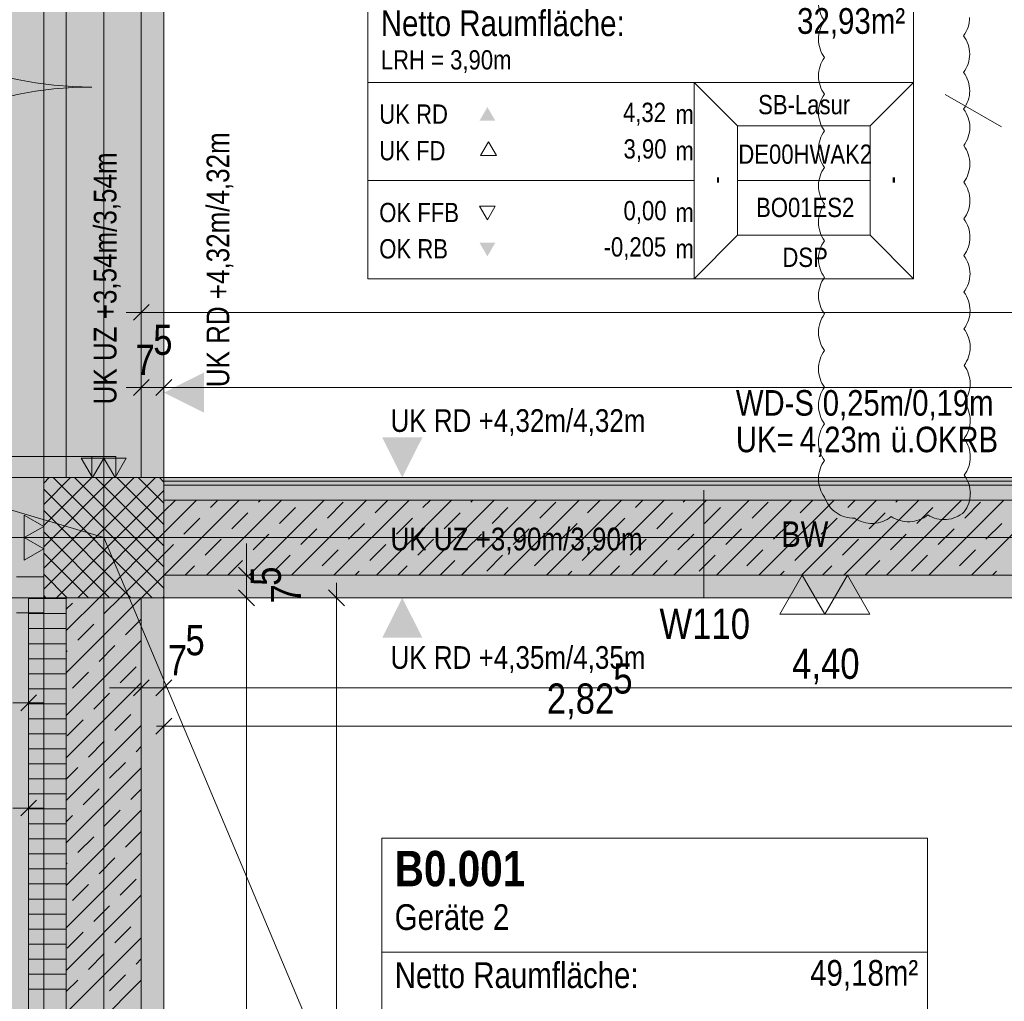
# Model space of a CAD drawing. Extents: x -620 to 300, y 62 to 1162.
# Tile 40 of 49: x -461 to -396, y 744 to 809. Entities that reach past the tile are written whole.
import ezdxf
from ezdxf.lldxf.tags import DXFTag

# ---------------------------------------------------------------- set-up
doc = ezdxf.new("R2010")
doc.units = 0
doc.layers.get('0').update_dxf_attribs({"lineweight": 13})
for name, color, linetype, lineweight, true_color in [('00 -Bauelemente -Dämmung innen', 7, 'Continuous', 9, 0xff7fe6), ('00 -Bauelemente -Gipskarton', 7, 'Continuous', 9, 0xff7fe6), ('00_Beschriftung UZ', 3, 'Continuous', 35, 0x00ff00), ('30 -33 Aussenwände- 3 Aussenstützen', 7, 'Continuous', 50, 0x0000dd), ('30 -34 Innenwände- 1 tragend', 7, 'Continuous', 13, 0xdd0806), ('30 -34 Innenwände- 11 Durchbruch', 4, 'Continuous', 9, 0x00ffff), ('30 -34 Innenwände- 2 nichttragend', 7, 'Continuous', 18, 0xff7fe6), ('30 -34 Innenwände- 4 Türen_Fenster', 7, 'Continuous', 15, 0x9955ff), ('30 -35 Decken- 1 Konstruktion-Träger- Stahlbeton', 7, 'Continuous', 13, 0x33aa00), ('70 -72 Beschriftung- 1 Beschriftung allgemein', 7, 'Continuous', 9, 0xff6633), ('70 -72 Beschriftung- 2 Beschriftung Bauteile', 7, 'Continuous', 9, 0x9999ff), ('70 -75 Raumstempel- 1 Raumstempel', 7, 'Continuous', 25, 0xff6600), ('70 -76 Bemaßung- 2 Allgemein', 9, 'Continuous', 5, 0x808080), ('iwb_Layout BA_Markierung', 7, 'Continuous', 9, 0xbadcdc), ('iwb_Schraffur_BW', 7, 'Continuous', 13, 0x7400e8), ('iwb_Schraffur_Unterzug', 7, 'Continuous', 5, 0xffffcc), ('iwb_Sichtbeton', 2, 'Continuous', 50, 0xffff00), ('iwb_Sichtbeton-Shading', 2, 'Continuous', 50, 0xffff00)]:
    doc.layers.add(name, color=color, linetype=linetype, lineweight=lineweight, true_color=true_color)
for name, color, linetype, lineweight in [('70 -71 Achsen- 1 Gebäudeachsen', 7, 'STRICHPUNKT2-A06G945V8I', 18), ('70 -75 Raumstempel- 3 Wandstempel', 7, 'Continuous', 50), ('Keine', 7, 'Continuous', 9)]:
    doc.layers.add(name, color=color, linetype=linetype, lineweight=lineweight)
doc.styles.get("Standard").update_dxf_attribs({"font": 'ARIALN.TTF'})
tags = doc.linetypes.add('fein_strichliert-A06G945W8I', pattern=[4, 1, -2, 1]).pattern_tags.tags
tags[8:9] = [DXFTag(74, 4), DXFTag(75, 0), DXFTag(340, '0'), DXFTag(46, 0.0), DXFTag(50, 0.0), DXFTag(44, 0.0), DXFTag(45, 0.0)]
tags[6:7] = [DXFTag(74, 4), DXFTag(75, 0), DXFTag(340, '0'), DXFTag(46, 0.0), DXFTag(50, 0.0), DXFTag(44, 0.0), DXFTag(45, 0.0)]
tags[4:5] = [DXFTag(74, 4), DXFTag(75, 0), DXFTag(340, '0'), DXFTag(46, 0.0), DXFTag(50, 0.0), DXFTag(44, 0.0), DXFTag(45, 0.0)]
tags = doc.linetypes.add('STRICHPUNKT2-A06G945V8I', pattern=[12.7, 6.35, -3.175, 0, -3.175]).pattern_tags.tags
tags[10:11] = [DXFTag(74, 4), DXFTag(75, 0), DXFTag(340, '0'), DXFTag(46, 0.0), DXFTag(50, 0.0), DXFTag(44, 0.0), DXFTag(45, 0.0)]
tags[8:9] = [DXFTag(74, 4), DXFTag(75, 0), DXFTag(340, '0'), DXFTag(46, 0.0), DXFTag(50, 0.0), DXFTag(44, 0.0), DXFTag(45, 0.0)]
tags[6:7] = [DXFTag(74, 4), DXFTag(75, 0), DXFTag(340, '0'), DXFTag(46, 0.0), DXFTag(50, 0.0), DXFTag(44, 0.0), DXFTag(45, 0.0)]
tags[4:5] = [DXFTag(74, 4), DXFTag(75, 0), DXFTag(340, '0'), DXFTag(46, 0.0), DXFTag(50, 0.0), DXFTag(44, 0.0), DXFTag(45, 0.0)]

# ---------------------------------------------------------------- blocks, each defined once
blk = doc.blocks.new('Shading-A06G94398I', base_point=(-121.579, 831.653))
at = {"layer": 'iwb_Sichtbeton-Shading', "color": 51, "true_color": 0xffff7f}
blk.add_solid([(-363.579, 772.253), (-363.579, 771.653), (-451.579, 772.253), (-451.579, 771.653)], dxfattribs=at)
blk = doc.blocks.new('Polygon-A06G945N8I')
at = {"color": 0, "linetype": 'ByBlock', "lineweight": -2, "ltscale": 0.13}
blk.add_solid([(-458.903, 86.609), (-538.631, 86.396), (-458.736, 1083.814), (-538.631, 1083.814)], dxfattribs=at)
blk = doc.blocks.new('Referenz-A06G945X8I')
at = {"layer": '00 -Bauelemente -Dämmung innen', "color": 0, "linetype": 'Continuous', "lineweight": -2, "ltscale": 0.13}
for p, q in [((-358.58, 777.953), (-451.58, 777.953)), ((-358.58, 776.953), (-451.58, 776.953))]:
    blk.add_line(p, q, dxfattribs=at)
at = {"layer": '00 -Bauelemente -Gipskarton', "color": 0, "linetype": 'Continuous', "lineweight": -2, "ltscale": 0.13}
for p, q in [((-358.58, 778.453), (-451.58, 778.453)), ((-358.58, 778.203), (-451.58, 778.203)), ((-358.58, 777.953), (-451.58, 777.953))]:
    blk.add_line(p, q, dxfattribs=at)
at = {"layer": '00_Beschriftung UZ', "color": 0, "linetype": 'Continuous', "lineweight": -2, "ltscale": 0.13}
for points in [[(-462.25, 782.774), (-459.58, 784.106), (-462.248, 785.445)], [(-456.909, 782.774), (-459.58, 784.106), (-456.911, 785.445)], [(-454.25, 782.774), (-451.58, 784.106), (-454.248, 785.445)], [(-448.909, 782.774), (-451.58, 784.106), (-448.911, 785.445)], [(-437.043, 781.124), (-435.711, 778.453), (-434.373, 781.122)], [(-437.043, 775.783), (-435.711, 778.453), (-434.373, 775.785)], [(-437.043, 773.124), (-435.711, 770.453), (-434.373, 773.122)], [(-437.043, 767.783), (-435.711, 770.453), (-434.373, 767.785)]]:
    blk.add_solid(points, dxfattribs=at)
at = {"layer": '30 -33 Aussenwände- 3 Aussenstützen', "color": 0, "lineweight": -2}
for p, q in [((-459.58, 778.084), (-459.211, 778.453)), ((-459.58, 776.67), (-457.796, 778.453)), ((-459.58, 775.256), (-456.382, 778.453)), ((-459.58, 773.842), (-454.968, 778.453)), ((-459.58, 772.428), (-453.554, 778.453)), ((-459.58, 771.013), (-452.139, 778.453)), ((-458.948, 778.453), (-451.58, 771.085)), ((-457.534, 778.453), (-451.58, 772.499)), ((-456.12, 778.453), (-451.58, 773.913)), ((-454.706, 778.453), (-451.58, 775.327)), ((-453.291, 778.453), (-451.58, 776.742)), ((-451.877, 778.453), (-451.58, 778.156)), ((-459.58, 777.671), (-452.362, 770.453)), ((-458.725, 770.453), (-451.58, 777.599)), ((-459.58, 776.256), (-453.777, 770.453)), ((-457.311, 770.453), (-451.58, 776.185)), ((-455.58, 775.453), (-455.58, 773.453)), ((-459.58, 774.842), (-455.191, 770.453)), ((-455.897, 770.453), (-451.58, 774.771)), ((-456.58, 774.453), (-454.58, 774.453)), ((-459.58, 773.428), (-456.605, 770.453)), ((-454.483, 770.453), (-451.58, 773.356)), ((-459.58, 772.014), (-458.019, 770.453)), ((-453.068, 770.453), (-451.58, 771.942)), ((-459.58, 770.599), (-459.434, 770.453)), ((-451.654, 770.453), (-451.58, 770.528))]:
    blk.add_line(p, q, dxfattribs=at)
at = {"layer": '30 -33 Aussenwände- 3 Aussenstützen', "color": 0, "linetype": 'Continuous', "lineweight": -2, "ltscale": 0.13}
for p, q in [((-451.58, 778.453), (-459.58, 778.453)), ((-459.58, 778.453), (-459.58, 770.453)), ((-451.58, 770.453), (-451.58, 778.453)), ((-459.58, 770.453), (-451.58, 770.453))]:
    blk.add_line(p, q, dxfattribs=at)
at = {"layer": '30 -34 Innenwände- 1 tragend', "color": 0, "linetype": 'Continuous', "lineweight": -2, "ltscale": 0.13}
for p, q in [((-453.08, 778.453), (-458.08, 778.453)), ((-453.08, 778.453), (-458.08, 778.453)), ((-453.08, 778.453), (-458.08, 778.453)), ((-451.58, 771.953), (-451.58, 776.953)), ((-451.58, 776.953), (-358.58, 776.953)), ((-451.58, 771.953), (-363.58, 771.953)), ((-460.58, 770.453), (-460.58, 698.953)), ((-453.08, 770.453), (-453.08, 698.953))]:
    blk.add_line(p, q, dxfattribs=at)
at = {"layer": '30 -34 Innenwände- 1 tragend', "color": 0, "lineweight": -2}
for p, q in [((-451.58, 776.953), (-358.58, 776.953)), ((-451.58, 774.771), (-449.397, 776.953)), ((-451.58, 776.185), (-450.811, 776.953)), ((-451.58, 774.771), (-449.397, 776.953)), ((-451.58, 776.185), (-450.811, 776.953)), ((-451.58, 774.771), (-449.397, 776.953)), ((-451.58, 776.185), (-450.811, 776.953)), ((-451.58, 774.771), (-449.397, 776.953)), ((-451.58, 776.185), (-450.811, 776.953)), ((-451.568, 771.953), (-446.568, 776.953)), ((-451.568, 771.953), (-446.568, 776.953)), ((-451.568, 771.953), (-446.568, 776.953)), ((-451.568, 771.953), (-446.568, 776.953)), ((-448.74, 771.953), (-443.74, 776.953)), ((-448.74, 771.953), (-443.74, 776.953)), ((-448.74, 771.953), (-443.74, 776.953)), ((-448.74, 771.953), (-443.74, 776.953)), ((-448.473, 776.463), (-447.983, 776.953)), ((-448.473, 776.463), (-447.983, 776.953)), ((-448.473, 776.463), (-447.983, 776.953)), ((-448.473, 776.463), (-447.983, 776.953)), ((-445.912, 771.953), (-440.912, 776.953)), ((-445.912, 771.953), (-440.912, 776.953)), ((-445.912, 771.953), (-440.912, 776.953)), ((-445.912, 771.953), (-440.912, 776.953)), ((-445.291, 776.817), (-445.154, 776.953)), ((-445.291, 776.817), (-445.154, 776.953)), ((-445.291, 776.817), (-445.154, 776.953)), ((-445.291, 776.817), (-445.154, 776.953)), ((-443.083, 771.953), (-438.083, 776.953)), ((-443.083, 771.953), (-438.083, 776.953)), ((-443.083, 771.953), (-438.083, 776.953)), ((-443.083, 771.953), (-438.083, 776.953)), ((-440.695, 775.756), (-439.634, 776.817)), ((-440.695, 775.756), (-439.634, 776.817)), ((-440.695, 775.756), (-439.634, 776.817)), ((-440.695, 775.756), (-439.634, 776.817)), ((-440.255, 771.953), (-435.255, 776.953)), ((-440.255, 771.953), (-435.255, 776.953)), ((-440.255, 771.953), (-435.255, 776.953)), ((-440.255, 771.953), (-435.255, 776.953)), ((-437.513, 776.11), (-436.669, 776.953)), ((-437.513, 776.11), (-436.669, 776.953)), ((-437.513, 776.11), (-436.669, 776.953)), ((-437.513, 776.11), (-436.669, 776.953)), ((-437.426, 771.953), (-432.426, 776.953)), ((-437.426, 771.953), (-432.426, 776.953)), ((-437.426, 771.953), (-432.426, 776.953)), ((-437.426, 771.953), (-432.426, 776.953)), ((-434.598, 771.953), (-429.598, 776.953)), ((-434.598, 771.953), (-429.598, 776.953)), ((-434.598, 771.953), (-429.598, 776.953)), ((-434.598, 771.953), (-429.598, 776.953)), ((-434.331, 776.463), (-433.84, 776.953)), ((-434.331, 776.463), (-433.84, 776.953)), ((-434.331, 776.463), (-433.84, 776.953)), ((-434.331, 776.463), (-433.84, 776.953)), ((-431.769, 771.953), (-426.769, 776.953)), ((-431.769, 771.953), (-426.769, 776.953)), ((-431.769, 771.953), (-426.769, 776.953)), ((-431.769, 771.953), (-426.769, 776.953)), ((-431.149, 776.817), (-431.012, 776.953)), ((-431.149, 776.817), (-431.012, 776.953)), ((-431.149, 776.817), (-431.012, 776.953)), ((-431.149, 776.817), (-431.012, 776.953)), ((-428.941, 771.953), (-423.941, 776.953)), ((-428.941, 771.953), (-423.941, 776.953)), ((-428.941, 771.953), (-423.941, 776.953)), ((-428.941, 771.953), (-423.941, 776.953)), ((-426.552, 775.756), (-425.492, 776.817)), ((-426.552, 775.756), (-425.492, 776.817)), ((-426.552, 775.756), (-425.492, 776.817)), ((-426.552, 775.756), (-425.492, 776.817)), ((-426.113, 771.953), (-421.113, 776.953)), ((-426.113, 771.953), (-421.113, 776.953)), ((-426.113, 771.953), (-421.113, 776.953)), ((-426.113, 771.953), (-421.113, 776.953)), ((-423.37, 776.11), (-422.527, 776.953)), ((-423.37, 776.11), (-422.527, 776.953)), ((-423.37, 776.11), (-422.527, 776.953)), ((-423.37, 776.11), (-422.527, 776.953)), ((-423.284, 771.953), (-418.284, 776.953)), ((-423.284, 771.953), (-418.284, 776.953)), ((-423.284, 771.953), (-418.284, 776.953)), ((-423.284, 771.953), (-418.284, 776.953)), ((-420.456, 771.953), (-415.456, 776.953)), ((-420.456, 771.953), (-415.456, 776.953)), ((-420.456, 771.953), (-415.456, 776.953)), ((-420.456, 771.953), (-415.456, 776.953)), ((-420.188, 776.463), (-419.698, 776.953)), ((-420.188, 776.463), (-419.698, 776.953)), ((-420.188, 776.463), (-419.698, 776.953)), ((-420.188, 776.463), (-419.698, 776.953)), ((-417.627, 771.953), (-412.627, 776.953)), ((-417.627, 771.953), (-412.627, 776.953)), ((-417.627, 771.953), (-412.627, 776.953)), ((-417.627, 771.953), (-412.627, 776.953)), ((-417.007, 776.817), (-416.87, 776.953)), ((-417.007, 776.817), (-416.87, 776.953)), ((-417.007, 776.817), (-416.87, 776.953)), ((-417.007, 776.817), (-416.87, 776.953)), ((-414.799, 771.953), (-409.799, 776.953)), ((-414.799, 771.953), (-409.799, 776.953)), ((-414.799, 771.953), (-409.799, 776.953)), ((-414.799, 771.953), (-409.799, 776.953)), ((-412.41, 775.756), (-411.35, 776.817)), ((-412.41, 775.756), (-411.35, 776.817)), ((-412.41, 775.756), (-411.35, 776.817)), ((-412.41, 775.756), (-411.35, 776.817)), ((-411.97, 771.953), (-406.97, 776.953)), ((-411.97, 771.953), (-406.97, 776.953)), ((-411.97, 771.953), (-406.97, 776.953)), ((-411.97, 771.953), (-406.97, 776.953)), ((-409.228, 776.11), (-408.385, 776.953)), ((-409.228, 776.11), (-408.385, 776.953)), ((-409.228, 776.11), (-408.385, 776.953)), ((-409.228, 776.11), (-408.385, 776.953)), ((-409.142, 771.953), (-404.142, 776.953)), ((-409.142, 771.953), (-404.142, 776.953)), ((-409.142, 771.953), (-404.142, 776.953)), ((-409.142, 771.953), (-404.142, 776.953)), ((-406.314, 771.953), (-401.314, 776.953)), ((-406.314, 771.953), (-401.314, 776.953)), ((-406.314, 771.953), (-401.314, 776.953)), ((-406.314, 771.953), (-401.314, 776.953)), ((-406.046, 776.463), (-405.556, 776.953)), ((-406.046, 776.463), (-405.556, 776.953)), ((-406.046, 776.463), (-405.556, 776.953)), ((-406.046, 776.463), (-405.556, 776.953)), ((-403.485, 771.953), (-398.485, 776.953)), ((-403.485, 771.953), (-398.485, 776.953)), ((-403.485, 771.953), (-398.485, 776.953)), ((-403.485, 771.953), (-398.485, 776.953)), ((-402.864, 776.817), (-402.728, 776.953)), ((-402.864, 776.817), (-402.728, 776.953)), ((-402.864, 776.817), (-402.728, 776.953)), ((-402.864, 776.817), (-402.728, 776.953)), ((-400.657, 771.953), (-395.657, 776.953)), ((-400.657, 771.953), (-395.657, 776.953)), ((-400.657, 771.953), (-395.657, 776.953)), ((-400.657, 771.953), (-395.657, 776.953)), ((-398.268, 775.756), (-397.208, 776.817)), ((-398.268, 775.756), (-397.208, 776.817)), ((-398.268, 775.756), (-397.208, 776.817)), ((-398.268, 775.756), (-397.208, 776.817)), ((-397.828, 771.953), (-392.828, 776.953)), ((-397.828, 771.953), (-392.828, 776.953)), ((-397.828, 771.953), (-392.828, 776.953)), ((-397.828, 771.953), (-392.828, 776.953)), ((-447.059, 775.049), (-445.998, 776.11)), ((-447.059, 775.049), (-445.998, 776.11)), ((-447.059, 775.049), (-445.998, 776.11)), ((-447.059, 775.049), (-445.998, 776.11)), ((-443.877, 775.403), (-442.816, 776.463)), ((-443.877, 775.403), (-442.816, 776.463)), ((-443.877, 775.403), (-442.816, 776.463)), ((-443.877, 775.403), (-442.816, 776.463)), ((-432.916, 775.049), (-431.856, 776.11)), ((-432.916, 775.049), (-431.856, 776.11)), ((-432.916, 775.049), (-431.856, 776.11)), ((-432.916, 775.049), (-431.856, 776.11)), ((-429.734, 775.403), (-428.674, 776.463)), ((-429.734, 775.403), (-428.674, 776.463)), ((-429.734, 775.403), (-428.674, 776.463)), ((-429.734, 775.403), (-428.674, 776.463)), ((-418.774, 775.049), (-417.714, 776.11)), ((-418.774, 775.049), (-417.714, 776.11)), ((-418.774, 775.049), (-417.714, 776.11)), ((-418.774, 775.049), (-417.714, 776.11)), ((-415.592, 775.403), (-414.532, 776.463)), ((-415.592, 775.403), (-414.532, 776.463)), ((-415.592, 775.403), (-414.532, 776.463)), ((-415.592, 775.403), (-414.532, 776.463)), ((-404.632, 775.049), (-403.571, 776.11)), ((-404.632, 775.049), (-403.571, 776.11)), ((-404.632, 775.049), (-403.571, 776.11)), ((-404.632, 775.049), (-403.571, 776.11)), ((-401.45, 775.403), (-400.389, 776.463)), ((-401.45, 775.403), (-400.389, 776.463)), ((-401.45, 775.403), (-400.389, 776.463)), ((-401.45, 775.403), (-400.389, 776.463)), ((-450.241, 774.695), (-449.18, 775.756)), ((-450.241, 774.695), (-449.18, 775.756)), ((-450.241, 774.695), (-449.18, 775.756)), ((-450.241, 774.695), (-449.18, 775.756)), ((-439.28, 774.342), (-438.22, 775.403)), ((-439.28, 774.342), (-438.22, 775.403)), ((-439.28, 774.342), (-438.22, 775.403)), ((-439.28, 774.342), (-438.22, 775.403)), ((-436.098, 774.695), (-435.038, 775.756)), ((-436.098, 774.695), (-435.038, 775.756)), ((-436.098, 774.695), (-435.038, 775.756)), ((-436.098, 774.695), (-435.038, 775.756)), ((-425.138, 774.342), (-424.078, 775.403)), ((-425.138, 774.342), (-424.078, 775.403)), ((-425.138, 774.342), (-424.078, 775.403)), ((-425.138, 774.342), (-424.078, 775.403)), ((-421.956, 774.695), (-420.896, 775.756)), ((-421.956, 774.695), (-420.896, 775.756)), ((-421.956, 774.695), (-420.896, 775.756)), ((-421.956, 774.695), (-420.896, 775.756)), ((-410.996, 774.342), (-409.935, 775.403)), ((-410.996, 774.342), (-409.935, 775.403)), ((-410.996, 774.342), (-409.935, 775.403)), ((-410.996, 774.342), (-409.935, 775.403)), ((-407.814, 774.695), (-406.753, 775.756)), ((-407.814, 774.695), (-406.753, 775.756)), ((-407.814, 774.695), (-406.753, 775.756)), ((-407.814, 774.695), (-406.753, 775.756)), ((-396.854, 774.342), (-395.793, 775.403)), ((-396.854, 774.342), (-395.793, 775.403)), ((-396.854, 774.342), (-395.793, 775.403)), ((-396.854, 774.342), (-395.793, 775.403)), ((-442.462, 773.988), (-441.402, 775.049)), ((-442.462, 773.988), (-441.402, 775.049)), ((-442.462, 773.988), (-441.402, 775.049)), ((-442.462, 773.988), (-441.402, 775.049)), ((-428.32, 773.988), (-427.26, 775.049)), ((-428.32, 773.988), (-427.26, 775.049)), ((-428.32, 773.988), (-427.26, 775.049)), ((-428.32, 773.988), (-427.26, 775.049)), ((-414.178, 773.988), (-413.117, 775.049)), ((-414.178, 773.988), (-413.117, 775.049)), ((-414.178, 773.988), (-413.117, 775.049)), ((-414.178, 773.988), (-413.117, 775.049)), ((-400.036, 773.988), (-398.975, 775.049)), ((-400.036, 773.988), (-398.975, 775.049)), ((-400.036, 773.988), (-398.975, 775.049)), ((-400.036, 773.988), (-398.975, 775.049)), ((-448.826, 773.281), (-447.766, 774.342)), ((-448.826, 773.281), (-447.766, 774.342)), ((-448.826, 773.281), (-447.766, 774.342)), ((-448.826, 773.281), (-447.766, 774.342)), ((-445.644, 773.635), (-444.584, 774.695)), ((-445.644, 773.635), (-444.584, 774.695)), ((-445.644, 773.635), (-444.584, 774.695)), ((-445.644, 773.635), (-444.584, 774.695)), ((-434.684, 773.281), (-433.624, 774.342)), ((-434.684, 773.281), (-433.624, 774.342)), ((-434.684, 773.281), (-433.624, 774.342)), ((-434.684, 773.281), (-433.624, 774.342)), ((-431.502, 773.635), (-430.442, 774.695)), ((-431.502, 773.635), (-430.442, 774.695)), ((-431.502, 773.635), (-430.442, 774.695)), ((-431.502, 773.635), (-430.442, 774.695)), ((-420.542, 773.281), (-419.481, 774.342)), ((-420.542, 773.281), (-419.481, 774.342)), ((-420.542, 773.281), (-419.481, 774.342)), ((-420.542, 773.281), (-419.481, 774.342)), ((-417.36, 773.635), (-416.299, 774.695)), ((-417.36, 773.635), (-416.299, 774.695)), ((-417.36, 773.635), (-416.299, 774.695)), ((-417.36, 773.635), (-416.299, 774.695)), ((-406.4, 773.281), (-405.339, 774.342)), ((-406.4, 773.281), (-405.339, 774.342)), ((-406.4, 773.281), (-405.339, 774.342)), ((-406.4, 773.281), (-405.339, 774.342)), ((-403.218, 773.635), (-402.157, 774.695)), ((-403.218, 773.635), (-402.157, 774.695)), ((-403.218, 773.635), (-402.157, 774.695)), ((-403.218, 773.635), (-402.157, 774.695)), ((-451.58, 773.356), (-450.948, 773.988)), ((-451.58, 773.356), (-450.948, 773.988)), ((-451.58, 773.356), (-450.948, 773.988)), ((-451.58, 773.356), (-450.948, 773.988)), ((-441.048, 772.574), (-439.987, 773.635)), ((-441.048, 772.574), (-439.987, 773.635)), ((-441.048, 772.574), (-439.987, 773.635)), ((-441.048, 772.574), (-439.987, 773.635)), ((-437.866, 772.928), (-436.805, 773.988)), ((-437.866, 772.928), (-436.805, 773.988)), ((-437.866, 772.928), (-436.805, 773.988)), ((-437.866, 772.928), (-436.805, 773.988)), ((-426.906, 772.574), (-425.845, 773.635)), ((-426.906, 772.574), (-425.845, 773.635)), ((-426.906, 772.574), (-425.845, 773.635)), ((-426.906, 772.574), (-425.845, 773.635)), ((-423.724, 772.928), (-422.663, 773.988)), ((-423.724, 772.928), (-422.663, 773.988)), ((-423.724, 772.928), (-422.663, 773.988)), ((-423.724, 772.928), (-422.663, 773.988)), ((-412.764, 772.574), (-411.703, 773.635)), ((-412.764, 772.574), (-411.703, 773.635)), ((-412.764, 772.574), (-411.703, 773.635)), ((-412.764, 772.574), (-411.703, 773.635)), ((-409.582, 772.928), (-408.521, 773.988)), ((-409.582, 772.928), (-408.521, 773.988)), ((-409.582, 772.928), (-408.521, 773.988)), ((-409.582, 772.928), (-408.521, 773.988)), ((-398.622, 772.574), (-397.561, 773.635)), ((-398.622, 772.574), (-397.561, 773.635)), ((-398.622, 772.574), (-397.561, 773.635)), ((-398.622, 772.574), (-397.561, 773.635)), ((-447.326, 771.953), (-446.351, 772.928)), ((-447.326, 771.953), (-446.351, 772.928)), ((-447.326, 771.953), (-446.351, 772.928)), ((-447.326, 771.953), (-446.351, 772.928)), ((-444.23, 772.221), (-443.169, 773.281)), ((-444.23, 772.221), (-443.169, 773.281)), ((-444.23, 772.221), (-443.169, 773.281)), ((-444.23, 772.221), (-443.169, 773.281)), ((-433.184, 771.953), (-432.209, 772.928)), ((-433.184, 771.953), (-432.209, 772.928)), ((-433.184, 771.953), (-432.209, 772.928)), ((-433.184, 771.953), (-432.209, 772.928)), ((-430.088, 772.221), (-429.027, 773.281)), ((-430.088, 772.221), (-429.027, 773.281)), ((-430.088, 772.221), (-429.027, 773.281)), ((-430.088, 772.221), (-429.027, 773.281)), ((-419.041, 771.953), (-418.067, 772.928)), ((-419.041, 771.953), (-418.067, 772.928)), ((-419.041, 771.953), (-418.067, 772.928)), ((-419.041, 771.953), (-418.067, 772.928)), ((-415.946, 772.221), (-414.885, 773.281)), ((-415.946, 772.221), (-414.885, 773.281)), ((-415.946, 772.221), (-414.885, 773.281)), ((-415.946, 772.221), (-414.885, 773.281)), ((-404.899, 771.953), (-403.925, 772.928)), ((-404.899, 771.953), (-403.925, 772.928)), ((-404.899, 771.953), (-403.925, 772.928)), ((-404.899, 771.953), (-403.925, 772.928)), ((-401.804, 772.221), (-400.743, 773.281)), ((-401.804, 772.221), (-400.743, 773.281)), ((-401.804, 772.221), (-400.743, 773.281)), ((-401.804, 772.221), (-400.743, 773.281)), ((-450.154, 771.953), (-449.533, 772.574)), ((-450.154, 771.953), (-449.533, 772.574)), ((-450.154, 771.953), (-449.533, 772.574)), ((-450.154, 771.953), (-449.533, 772.574)), ((-438.84, 771.953), (-438.573, 772.221)), ((-438.84, 771.953), (-438.573, 772.221)), ((-438.84, 771.953), (-438.573, 772.221)), ((-438.84, 771.953), (-438.573, 772.221)), ((-436.012, 771.953), (-435.391, 772.574)), ((-436.012, 771.953), (-435.391, 772.574)), ((-436.012, 771.953), (-435.391, 772.574)), ((-436.012, 771.953), (-435.391, 772.574)), ((-424.698, 771.953), (-424.431, 772.221)), ((-424.698, 771.953), (-424.431, 772.221)), ((-424.698, 771.953), (-424.431, 772.221)), ((-424.698, 771.953), (-424.431, 772.221)), ((-421.87, 771.953), (-421.249, 772.574)), ((-421.87, 771.953), (-421.249, 772.574)), ((-421.87, 771.953), (-421.249, 772.574)), ((-421.87, 771.953), (-421.249, 772.574)), ((-410.556, 771.953), (-410.289, 772.221)), ((-410.556, 771.953), (-410.289, 772.221)), ((-410.556, 771.953), (-410.289, 772.221)), ((-410.556, 771.953), (-410.289, 772.221)), ((-407.728, 771.953), (-407.107, 772.574)), ((-407.728, 771.953), (-407.107, 772.574)), ((-407.728, 771.953), (-407.107, 772.574)), ((-407.728, 771.953), (-407.107, 772.574)), ((-396.414, 771.953), (-396.147, 772.221)), ((-396.414, 771.953), (-396.147, 772.221)), ((-396.414, 771.953), (-396.147, 772.221)), ((-396.414, 771.953), (-396.147, 772.221)), ((-451.58, 771.953), (-363.58, 771.953)), ((-458.08, 770.453), (-458.08, 698.953)), ((-458.08, 768.271), (-455.897, 770.453)), ((-458.08, 765.442), (-453.08, 770.442)), ((-455.544, 769.392), (-454.483, 770.453)), ((-453.08, 770.453), (-453.08, 698.953)), ((-458.08, 769.685), (-457.665, 770.099)), ((-454.13, 767.978), (-453.08, 769.028)), ((-457.312, 767.624), (-456.251, 768.685)), ((-458.08, 762.614), (-453.08, 767.614)), ((-458.08, 766.856), (-458.019, 766.917)), ((-455.897, 766.21), (-454.837, 767.271)), ((-454.483, 764.796), (-453.423, 765.857)), ((-457.665, 764.442), (-456.604, 765.503)), ((-458.08, 759.785), (-453.08, 764.785)), ((-456.251, 763.028), (-455.19, 764.089)), ((-458.019, 761.26), (-456.958, 762.321)), ((-454.837, 761.614), (-453.776, 762.675)), ((-458.08, 756.957), (-453.08, 761.957)), ((-456.604, 759.846), (-455.544, 760.907)), ((-453.423, 760.2), (-453.08, 760.543)), ((-458.08, 758.371), (-457.312, 759.139)), ((-458.08, 754.129), (-453.08, 759.129)), ((-455.19, 758.432), (-454.13, 759.493)), ((-456.958, 756.664), (-455.897, 757.725)), ((-453.776, 757.018), (-453.08, 757.714)), ((-458.08, 751.3), (-453.08, 756.3)), ((-458.08, 755.543), (-457.665, 755.957)), ((-455.544, 755.25), (-454.483, 756.311)), ((-457.312, 753.482), (-456.251, 754.543)), ((-454.13, 753.836), (-453.08, 754.886)), ((-458.08, 748.472), (-453.08, 753.472)), ((-455.897, 752.068), (-454.837, 753.129)), ((-458.08, 752.714), (-458.019, 752.775)), ((-457.665, 750.3), (-456.604, 751.361)), ((-454.483, 750.654), (-453.423, 751.714)), ((-458.08, 745.643), (-453.08, 750.643)), ((-456.251, 748.886), (-455.19, 749.947)), ((-454.837, 747.472), (-453.776, 748.532)), ((-458.019, 747.118), (-456.958, 748.179)), ((-458.08, 742.815), (-453.08, 747.815)), ((-456.604, 745.704), (-455.544, 746.765)), ((-453.423, 746.058), (-453.08, 746.401)), ((-455.19, 744.29), (-454.13, 745.351)), ((-458.08, 744.229), (-457.312, 744.997)), ((-458.08, 739.986), (-453.08, 744.986))]:
    blk.add_line(p, q, dxfattribs=at)
at = {"layer": '30 -34 Innenwände- 2 nichttragend', "color": 0, "linetype": 'Continuous', "lineweight": -2, "ltscale": 0.13}
for p, q in [((-358.58, 778.453), (-451.58, 778.453)), ((-451.58, 778.453), (-451.58, 776.953)), ((-358.58, 776.953), (-451.58, 776.953)), ((-459.58, 771.853), (-461.38, 771.853)), ((-459.58, 771.853), (-459.58, 769.453)), ((-459.58, 769.453), (-461.38, 769.453))]:
    blk.add_line(p, q, dxfattribs=at)
at = {"layer": '30 -34 Innenwände- 2 nichttragend', "color": 0, "lineweight": -2}
for p, q in [((-460.58, 770.453), (-460.58, 698.953)), ((-460.58, 770.394), (-458.08, 770.394)), ((-458.08, 770.453), (-458.08, 698.953)), ((-460.58, 769.394), (-458.08, 769.394)), ((-460.58, 768.394), (-458.08, 768.394)), ((-460.58, 767.394), (-458.08, 767.394)), ((-460.58, 766.394), (-458.08, 766.394)), ((-460.58, 765.394), (-458.08, 765.394)), ((-460.58, 764.394), (-458.08, 764.394)), ((-460.58, 763.394), (-458.08, 763.394)), ((-460.58, 762.394), (-458.08, 762.394)), ((-460.58, 761.394), (-458.08, 761.394)), ((-460.58, 760.394), (-458.08, 760.394)), ((-460.58, 759.394), (-458.08, 759.394)), ((-460.58, 758.394), (-458.08, 758.394)), ((-460.58, 757.394), (-458.08, 757.394)), ((-460.58, 756.394), (-458.08, 756.394)), ((-460.58, 755.394), (-458.08, 755.394)), ((-460.58, 754.394), (-458.08, 754.394)), ((-460.58, 753.394), (-458.08, 753.394)), ((-460.58, 752.394), (-458.08, 752.394)), ((-460.58, 751.394), (-458.08, 751.394)), ((-460.58, 750.394), (-458.08, 750.394)), ((-460.58, 749.394), (-458.08, 749.394)), ((-460.58, 748.394), (-458.08, 748.394)), ((-460.58, 747.394), (-458.08, 747.394)), ((-460.58, 746.394), (-458.08, 746.394)), ((-460.58, 745.394), (-458.08, 745.394)), ((-460.58, 744.394), (-458.08, 744.394))]:
    blk.add_line(p, q, dxfattribs=at)
at = {"layer": '30 -34 Innenwände- 4 Türen_Fenster', "color": 0, "linetype": 'fein_strichliert-A06G945W8I', "lineweight": -2, "ltscale": 0.13}
for p, q in [((-458.08, 778.453), (-458.08, 830.453)), ((-453.08, 778.453), (-453.08, 830.453)), ((-456.38, 779.853), (-480.98, 779.853))]:
    blk.add_line(p, q, dxfattribs=at)
at = {"layer": '30 -34 Innenwände- 4 Türen_Fenster', "color": 0, "linetype": 'Continuous', "lineweight": -2, "ltscale": 0.13}
for p, q in [((-456.38, 778.453), (-456.38, 779.853)), ((-456.38, 779.853), (-454.78, 779.853)), ((-454.78, 779.853), (-454.78, 778.453)), ((-454.78, 778.453), (-456.38, 778.453))]:
    blk.add_line(p, q, dxfattribs=at)
at = {"layer": '30 -34 Innenwände- 4 Türen_Fenster', "color": 0, "linetype": 'fein_strichliert-A06G945W8I', "lineweight": -2, "ltscale": 0.13}
for centre, major_axis in [((-456.38, 829.053), (-24.6, 0)), ((-456.38, 779.853), (0, 24.6))]:
    blk.add_ellipse(centre, major_axis=major_axis, ratio=1, start_param=0, end_param=1.570796, dxfattribs=at)
at = {"layer": '30 -35 Decken- 1 Konstruktion-Träger- Stahlbeton', "color": 0, "linetype": 'fein_strichliert-A06G945W8I', "lineweight": -2, "ltscale": 0.13}
for p, q in [((-459.58, 830.453), (-459.58, 778.453)), ((-451.58, 830.453), (-451.58, 778.453)), ((-538.631, 778.453), (-459.58, 778.453)), ((76.501, 778.453), (-451.58, 778.453)), ((-538.631, 770.453), (-459.58, 770.453)), ((-459.58, 227.453), (-459.58, 770.453)), ((-451.58, 227.453), (-451.58, 770.453)), ((76.501, 770.453), (-451.58, 770.453))]:
    blk.add_line(p, q, dxfattribs=at)
at = {"layer": '30 -35 Decken- 1 Konstruktion-Träger- Stahlbeton', "color": 0, "lineweight": -2}
for p, q in [((-451.58, 778.453), (-459.58, 778.453)), ((-459.58, 778.453), (-459.58, 770.453)), ((-451.58, 770.453), (-451.58, 778.453)), ((-459.58, 770.453), (-451.58, 770.453))]:
    blk.add_line(p, q, dxfattribs=at)
at = {"layer": '70 -71 Achsen- 1 Gebäudeachsen', "color": 0, "linetype": 'STRICHPUNKT2-A06G945V8I', "lineweight": -2, "ltscale": 0.13}
for p, q in [((-455.58, 1084.393), (-455.58, 84.953)), ((-538.631, 774.453), (76.501, 774.453))]:
    blk.add_line(p, q, dxfattribs=at)
at = {"layer": '70 -72 Beschriftung- 1 Beschriftung allgemein', "color": 0, "linetype": 'Continuous', "lineweight": -2, "ltscale": 0.13}
blk.add_line((-395.819, 801.794), (-399.58, 803.966), dxfattribs=at)
at = {"layer": '70 -72 Beschriftung- 1 Beschriftung allgemein', "color": 0, "linetype": 'fein_strichliert-A06G945W8I', "lineweight": -2, "ltscale": 0.13}
for p, q in [((-538.631, 799.178), (-455.58, 774.453)), ((-455.58, 774.453), (-360.757, 549.139))]:
    blk.add_line(p, q, dxfattribs=at)
at = {"layer": '70 -72 Beschriftung- 2 Beschriftung Bauteile', "color": 0, "lineweight": -2}
for p, q in [((-457.08, 779.752), (-456.33, 778.453)), ((-455.58, 779.752), (-457.08, 779.752)), ((-456.33, 778.453), (-455.58, 779.752)), ((-455.58, 779.752), (-454.83, 778.453)), ((-454.08, 779.752), (-455.58, 779.752)), ((-454.83, 778.453), (-454.08, 779.752)), ((-459.58, 775.203), (-460.879, 775.953)), ((-460.879, 775.953), (-460.879, 774.453)), ((-460.879, 774.453), (-459.58, 775.203)), ((-459.58, 773.703), (-460.879, 774.453)), ((-460.879, 774.453), (-460.879, 772.953)), ((-460.879, 772.953), (-459.58, 773.703)), ((-409.08, 771.953), (-410.58, 769.355)), ((-407.58, 769.355), (-409.08, 771.953)), ((-406.08, 771.953), (-407.58, 769.355)), ((-404.58, 769.355), (-406.08, 771.953)), ((-410.58, 769.355), (-407.58, 769.355)), ((-407.58, 769.355), (-404.58, 769.355))]:
    blk.add_line(p, q, dxfattribs=at)
for points in [[(-456.33, 778.453), (-457.08, 779.752), (-456.33, 779.752)], [(-456.33, 778.453), (-456.33, 779.752), (-455.58, 779.752)], [(-454.83, 778.453), (-455.58, 779.752), (-454.83, 779.752)], [(-454.83, 778.453), (-454.83, 779.752), (-454.08, 779.752)], [(-460.879, 774.453), (-460.879, 775.953), (-459.58, 775.203)], [(-460.879, 772.953), (-460.879, 774.453), (-459.58, 773.703)]]:
    blk.add_solid(points, dxfattribs=at)
at = {"layer": '70 -75 Raumstempel- 1 Raumstempel', "color": 0, "lineweight": -2}
for p, q in [((-438.009, 817.83), (-438.009, 791.69)), ((-401.685, 791.69), (-401.685, 817.83)), ((-438.009, 804.76), (-416.28, 804.76)), ((-413.397, 801.863), (-416.28, 804.76)), ((-401.685, 804.76), (-416.28, 804.76)), ((-416.28, 804.76), (-416.28, 791.69)), ((-404.568, 801.863), (-401.685, 804.76)), ((-413.397, 794.587), (-413.397, 801.863)), ((-413.397, 801.863), (-404.568, 801.863)), ((-404.568, 794.587), (-404.568, 801.863)), ((-429.971, 800.8), (-430.494, 799.893)), ((-429.448, 799.893), (-429.971, 800.8)), ((-430.494, 799.893), (-429.448, 799.893)), ((-438.009, 798.225), (-416.28, 798.225)), ((-404.568, 798.225), (-413.397, 798.225)), ((-430.043, 795.62), (-430.566, 796.526)), ((-430.566, 796.526), (-429.52, 796.526)), ((-429.52, 796.526), (-430.043, 795.62)), ((-413.397, 794.587), (-416.28, 791.69)), ((-413.397, 794.587), (-404.568, 794.587)), ((-404.568, 794.587), (-401.685, 791.69)), ((-401.685, 791.69), (-438.009, 791.69)), ((-437.081, 754.453), (-437.081, 728.314)), ((-400.757, 754.453), (-437.081, 754.453)), ((-400.757, 728.314), (-400.757, 754.453)), ((-400.757, 746.858), (-437.081, 746.858))]:
    blk.add_line(p, q, dxfattribs=at)
for points in [[(-429.52, 802.215), (-430.043, 803.121), (-430.566, 802.215)], [(-429.52, 794.084), (-430.043, 793.178), (-430.566, 794.084)]]:
    blk.add_solid(points, dxfattribs=at)
at = {"layer": '70 -76 Bemaßung- 2 Allgemein', "color": 0, "linetype": 'Continuous', "lineweight": -2, "ltscale": 0.13}
for p, q in [((-453.61, 788.923), (-452.549, 789.984)), ((-453.08, 786.953), (-453.08, 790.453)), ((-454.08, 789.453), (-452.019, 789.453)), ((-364.64, 789.453), (-452.019, 789.453)), ((-453.08, 781.953), (-453.08, 785.453)), ((-451.58, 781.953), (-451.58, 785.453)), ((-451.58, 781.953), (-451.58, 785.453)), ((-453.61, 783.923), (-452.549, 784.984)), ((-452.11, 783.923), (-451.049, 784.984)), ((-451.049, 784.984), (-452.11, 783.923)), ((-454.08, 784.453), (-452.019, 784.453)), ((-452.64, 784.453), (-452.019, 784.453)), ((-450.58, 784.453), (-452.64, 784.453)), ((-452.58, 784.453), (-450.519, 784.453)), ((-318.84, 784.453), (-450.519, 784.453)), ((-446.081, 773.014), (-446.081, 774.074)), ((-446.081, 770.953), (-446.081, 773.014)), ((-445.551, 771.423), (-446.612, 772.484)), ((-448.58, 771.953), (-445.081, 771.953)), ((-446.081, 770.453), (-446.081, 771.953)), ((-446.081, 771.453), (-446.081, 769.393)), ((-446.081, 771.453), (-446.081, 769.393)), ((-440.081, 771.453), (-440.081, 769.393)), ((-446.612, 770.984), (-445.551, 769.923)), ((-446.612, 770.984), (-445.551, 769.923)), ((-440.612, 770.984), (-439.551, 769.923)), ((-448.58, 770.453), (-445.081, 770.453)), ((-448.58, 770.453), (-445.081, 770.453)), ((-442.581, 770.453), (-439.081, 770.453)), ((-446.081, 700.014), (-446.081, 769.393)), ((-446.081, 769.393), (-446.081, 768.333)), ((-440.081, 614.514), (-440.081, 769.393)), ((-453.08, 766.953), (-453.08, 763.453)), ((-451.58, 766.953), (-451.58, 763.453)), ((-451.58, 766.953), (-451.58, 763.453)), ((-460.58, 765.953), (-460.58, 762.453)), ((-452.549, 764.984), (-453.61, 763.923)), ((-452.11, 763.923), (-451.049, 764.984)), ((-452.11, 763.923), (-451.049, 764.984)), ((-454.14, 764.453), (-455.2, 764.453)), ((-452.08, 764.453), (-454.14, 764.453)), ((-451.58, 764.453), (-453.08, 764.453)), ((-452.58, 764.453), (-450.519, 764.453)), ((-452.58, 764.453), (-450.519, 764.453)), ((-450.519, 764.453), (-449.459, 764.453)), ((-364.64, 764.453), (-450.519, 764.453)), ((-460.049, 763.984), (-461.11, 762.923)), ((-451.58, 763.894), (-451.58, 760.894)), ((-459.58, 763.453), (-461.64, 763.453)), ((-452.11, 761.364), (-451.049, 762.425)), ((-452.08, 761.894), (-450.519, 761.894)), ((-396.14, 761.894), (-450.519, 761.894)), ((-394.58, 761.894), (-396.14, 761.894)), ((-460.58, 758.953), (-460.58, 755.453)), ((-459.58, 756.453), (-461.64, 756.453)), ((-460.049, 756.984), (-461.11, 755.923))]:
    blk.add_line(p, q, dxfattribs=at)
for centre, major_axis in [((-405.97, 810.072), (-2.032, 0)), ((-405.97, 807.633), (-1.626, 1.219)), ((-399.974, 809.084), (1.627, -1.217)), ((-405.97, 807.633), (-2.032, 0)), ((-399.971, 806.646), (2.032, 0.003)), ((-405.97, 805.195), (-1.626, 1.219)), ((-399.971, 806.646), (1.627, -1.217)), ((-405.97, 805.195), (-2.032, 0)), ((-399.967, 804.208), (2.032, 0.003)), ((-405.97, 802.756), (-1.626, 1.219)), ((-399.967, 804.208), (1.627, -1.217)), ((-399.964, 801.769), (2.032, 0.003)), ((-405.97, 802.756), (-2.032, 0)), ((-399.964, 801.769), (1.627, -1.217)), ((-405.97, 800.318), (-1.626, 1.219)), ((-405.97, 800.318), (-2.032, 0)), ((-399.96, 799.331), (2.032, 0.003)), ((-405.97, 797.88), (-1.626, 1.219)), ((-399.96, 799.331), (1.627, -1.217)), ((-405.97, 797.88), (-2.032, 0)), ((-399.956, 796.892), (2.032, 0.003)), ((-405.97, 795.441), (-1.626, 1.219)), ((-399.956, 796.892), (1.627, -1.217)), ((-405.97, 795.441), (-2.032, 0)), ((-399.953, 794.454), (2.032, 0.003)), ((-399.953, 794.454), (1.627, -1.217)), ((-405.97, 793.003), (-1.626, 1.219)), ((-399.949, 792.016), (2.032, 0.003)), ((-405.97, 793.003), (-2.032, 0)), ((-405.97, 790.564), (-1.626, 1.219)), ((-399.949, 792.016), (1.627, -1.217)), ((-405.97, 790.564), (-2.032, 0)), ((-399.945, 789.577), (2.032, 0.003)), ((-405.97, 788.126), (-1.626, 1.219)), ((-399.945, 789.577), (1.627, -1.217)), ((-405.97, 788.126), (-2.032, 0)), ((-399.942, 787.139), (2.032, 0.003)), ((-405.97, 785.688), (-1.626, 1.219)), ((-399.942, 787.139), (1.627, -1.217)), ((-399.938, 784.7), (2.032, 0.003)), ((-405.97, 785.688), (-2.032, 0)), ((-399.938, 784.7), (1.627, -1.217)), ((-405.97, 783.249), (-1.626, 1.219)), ((-405.97, 783.249), (-2.032, 0)), ((-399.934, 782.262), (2.032, 0.003)), ((-405.97, 780.811), (-1.626, 1.219)), ((-399.934, 782.262), (1.627, -1.217)), ((-405.97, 780.811), (-2.032, 0)), ((-399.931, 779.824), (2.032, 0.003)), ((-405.97, 778.372), (-1.626, 1.219)), ((-399.931, 779.824), (1.627, -1.217)), ((-405.97, 778.372), (-2.032, 0)), ((-399.927, 777.385), (2.032, 0.003)), ((-399.927, 777.385), (1.627, -1.217)), ((-405.663, 777.781), (-1.933, -0.627)), ((-405.663, 777.781), (-1.17, -1.662)), ((-399.647, 777.689), (0.165, -2.025)), ((-404.457, 777.428), (-1.145, -1.679)), ((-404.457, 777.428), (0.092, -2.03)), ((-402.021, 777.539), (-1.145, -1.679)), ((-402.021, 777.539), (0.092, -2.03)), ((-399.647, 777.689), (-1.083, -1.719))]:
    blk.add_ellipse(centre, major_axis=major_axis, ratio=1, start_param=0, end_param=0.643501, dxfattribs=at)
at = {"layer": 'Keine', "color": 0, "lineweight": -2}
blk.add_line((-415.645, 770.443), (-415.645, 777.612), dxfattribs=at)
at = {"layer": '00_Beschriftung UZ', "color": 0, "linetype": 'ByBlock', "lineweight": -2, "ltscale": 0.13, "char_height": 1.51033, "attachment_point": 1, "rotation": 90}
for s, insert in [('{\\fArial Narrow;UK RD +4,32m/4,32m}', (-448.737, 784.471)), ('{\\fArial Narrow;UK UZ +3,54m/3,54m}', (-456.242, 783.324))]:
    blk.add_mtext(s, dxfattribs=dict(at, insert=insert))
at = {"layer": '00_Beschriftung UZ', "color": 0, "linetype": 'ByBlock', "lineweight": -2, "ltscale": 0.13, "char_height": 1.51033, "attachment_point": 1}
for s, insert in [('{\\fArial Narrow;UK RD +4,32m/4,32m}', (-436.492, 783.004)), ('{\\fArial Narrow;UK UZ +3,90m/3,90m}', (-436.493, 775.116)), ('{\\fArial Narrow;UK RD +4,35m/4,35m}', (-436.492, 767.229))]:
    blk.add_mtext(s, dxfattribs=dict(at, insert=insert))
at = {"layer": '30 -34 Innenwände- 11 Durchbruch', "color": 0, "linetype": 'Continuous', "lineweight": -2, "ltscale": 0.13, "char_height": 1.7, "attachment_point": 1}
for s, insert in [('{\\fArial Narrow;WD-S}', (-413.5, 784.276)), ('{\\fArial Narrow;0,25m/0,19m}', (-407.719, 784.276)), ('{\\fArial Narrow;UK=}', (-413.5, 781.841)), ('{\\fArial Narrow;4,23m}', (-409.247, 781.841)), ('{\\fArial Narrow;ü.OKRB}', (-403.191, 781.841))]:
    blk.add_mtext(s, dxfattribs=dict(at, insert=insert))
at = {"layer": '70 -75 Raumstempel- 1 Raumstempel', "color": 0, "linetype": 'Continuous', "lineweight": -2, "ltscale": 0.13, "attachment_point": 1}
for s, insert, char_height, rotation in [('{\\fArial Narrow;Netto Raumfläche:}', (-437.142, 809.555), 1.71171, 0), ('{\\fArial Narrow;32,93m²}', (-409.427, 809.709), 1.71171, 0), ('{\\fArial Narrow;LRH = 3,90m}', (-437.142, 806.907), 1.28378, 0), ('{\\fArial Narrow;SB-Lasur}', (-412.022, 803.927), 1.28378, 0), ('{\\fArial Narrow;UK RD}', (-437.243, 803.295), 1.28378, 0), ('{\\fArial Narrow;4,32}', (-421.017, 803.41), 1.28378, 0), ('{\\fArial Narrow;m}', (-417.523, 803.284), 1.28378, 0), ('{\\fArial Narrow;3,90}', (-420.981, 800.976), 1.28378, 0), ('{\\fArial Narrow;UK FD}', (-437.243, 800.861), 1.28378, 0), ('{\\fArial Narrow;m}', (-417.523, 800.851), 1.28378, 0), ('{\\fArial Narrow;DE00HWAK2}', (-413.339, 800.627), 1.28378, 0), ('{\\fArial Narrow;-}', (-415.482, 798.027), 1.28378, 90), ('{\\fArial Narrow;-}', (-403.77, 798.027), 1.28378, 90), ('{\\fArial Narrow;BO01ES2}', (-412.159, 797.082), 1.28378, 0), ('{\\fArial Narrow;OK FFB}', (-437.243, 796.742), 1.28378, 0), ('{\\fArial Narrow;0,00}', (-420.981, 796.867), 1.28378, 0), ('{\\fArial Narrow;m}', (-417.523, 796.742), 1.28378, 0), ('{\\fArial Narrow;-0,205}', (-422.309, 794.453), 1.28378, 0), ('{\\fArial Narrow;OK RB}', (-437.243, 794.327), 1.28378, 0), ('{\\fArial Narrow;m}', (-417.523, 794.327), 1.28378, 0), ('{\\fArial Narrow;DSP}', (-410.405, 793.759), 1.28378, 0), ('{\\fArial Narrow|b1|i0;B0.001}', (-436.215, 753.596), 2.3536, 0), ('{\\fArial Narrow;Geräte 2}', (-436.215, 750.046), 1.71171, 0), ('{\\fArial Narrow;49,18m²}', (-408.558, 746.329), 1.71171, 0), ('{\\fArial Narrow;Netto Raumfläche:}', (-436.215, 746.179), 1.71171, 0)]:
    blk.add_mtext(s, dxfattribs=dict(at, insert=insert, char_height=char_height, rotation=rotation))
at = {"layer": '70 -75 Raumstempel- 3 Wandstempel', "color": 0, "linetype": 'Continuous', "lineweight": -2, "ltscale": 0.13, "attachment_point": 1}
for s, insert, char_height in [('{\\fArial Narrow;BW}', (-410.482, 775.536), 1.7), ('{\\fArial Narrow;W110}', (-418.587, 769.727), 2.01377)]:
    blk.add_mtext(s, dxfattribs=dict(at, insert=insert, char_height=char_height))
at = {"layer": '70 -76 Bemaßung- 2 Allgemein', "color": 0, "linetype": 'Continuous', "lineweight": -2, "ltscale": 0.13, "char_height": 2.01377, "attachment_point": 1}
for s, insert in [('{\\fArial Narrow;5}', (-452.287, 788.638)), ('{\\fArial Narrow;7}', (-453.465, 787.296)), ('{\\fArial Narrow;5}', (-450.143, 768.638)), ('{\\fArial Narrow;7}', (-451.321, 767.296)), ('{\\fArial Narrow;4,40}', (-409.758, 767.069)), ('{\\fArial Narrow;5}', (-421.663, 766.087)), ('{\\fArial Narrow;2,82}', (-426.089, 764.744))]:
    blk.add_mtext(s, dxfattribs=dict(at, insert=insert))
at = {"layer": '70 -76 Bemaßung- 2 Allgemein', "color": 0, "linetype": 'Continuous', "lineweight": -2, "ltscale": 0.13, "char_height": 2.01377, "attachment_point": 1, "rotation": 90}
for s, insert in [('{\\fArial Narrow;5}', (-445.801, 771.246)), ('{\\fArial Narrow;7}', (-444.459, 770.067))]:
    blk.add_mtext(s, dxfattribs=dict(at, insert=insert))
blk = doc.blocks.new('Referenz-A06G945Z8I')
at = {"layer": 'iwb_Schraffur_BW', "linetype": 'Continuous', "ltscale": 0.13}
blk.add_hatch(color=256, dxfattribs=at).paths.add_polyline_path([(-458.079, 776.953), (-358.579, 776.953), (-358.579, 546.953), (-453.079, 546.953), (-453.079, 316.354), (-458.079, 316.354), (-458.079, 551.953), (-363.579, 551.953), (-363.579, 771.953), (-458.079, 771.953)])
at = {"layer": 'iwb_Schraffur_Unterzug', "linetype": 'Continuous', "ltscale": 0.13}
for points in [[(-459.579, 227.453), (-459.579, 830.453), (-451.579, 227.453), (-451.579, 830.453)], [(-538.631, 778.453), (76.501, 778.453), (76.501, 776.799)], [(-538.631, 778.453), (76.501, 776.799), (-538.631, 776.095)], [(-538.631, 776.095), (76.501, 776.799), (76.501, 772.107)], [(-538.631, 776.095), (76.501, 772.107), (-538.631, 772.812)], [(-538.631, 772.812), (76.501, 772.107), (76.501, 770.453)], [(-538.631, 772.812), (76.501, 770.453), (-538.631, 770.453)]]:
    blk.add_solid(points, dxfattribs=at)
at = {"layer": 'iwb_Sichtbeton', "linetype": 'Continuous', "ltscale": 0.5}
blk.add_solid([(-363.579, 772.253), (-363.579, 771.653), (-451.579, 772.253), (-451.579, 771.653)], dxfattribs=at)

msp = doc.modelspace()

# ---------------------------------------------------------------- block references
at = {"color": 8, "lineweight": 13, "ltscale": 0.13, "true_color": 0x808080}
msp.add_blockref('Referenz-A06G945X8I', (0, 0), dxfattribs=at)
at = {"color": 8, "lineweight": 25, "ltscale": 0.25, "true_color": 0x808080}
msp.add_blockref('Referenz-A06G945Z8I', (0, 0), dxfattribs=at)
msp.add_blockref('Shading-A06G94398I', (-121.579, 831.653))
at = {"layer": 'iwb_Layout BA_Markierung', "ltscale": 0.13}
msp.add_blockref('Polygon-A06G945N8I', (0, 0), dxfattribs=at)

doc.saveas('drawing.dxf')
